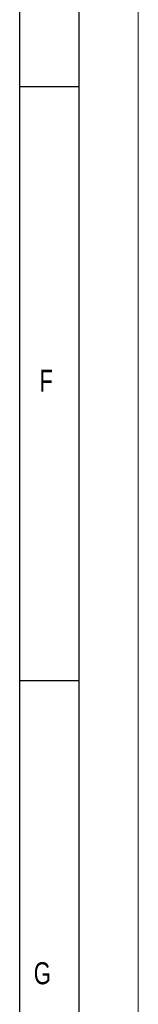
# Model space of a CAD drawing. Header units: millimetres. Extents: x 0 to 594, y 0 to 420.
# Tile 25 of 50: x 584 to 594, y 83 to 166. Entities that reach past the tile are written whole.
import ezdxf

# ---------------------------------------------------------------- set-up
doc = ezdxf.new("R2010")
doc.units = ezdxf.units.MM
doc.layers.add('FORMAT', color=7, linetype='Continuous')
doc.styles.add('SLDTEXTSTYLE0', font='TXT', dxfattribs={"width": 0.75})

msp = doc.modelspace()

# ---------------------------------------------------------------- linework, layer by layer
at = {"color": 7, "linetype": 'Continuous', "lineweight": 18}
msp.add_line((594.000041, 0.000053), (594.000041, 420.000053), dxfattribs=at)
at = {"layer": 'FORMAT'}
for p, q in [((589.000041, 5.000053), (589.000041, 415.000053)), ((584.000041, 10.000053), (584.000041, 410.000053)), ((584, 160), (589, 160)), ((589, 110), (584, 110))]:
    msp.add_line(p, q, dxfattribs=at)

# ---------------------------------------------------------------- texts
at = {"layer": 'FORMAT', "char_height": 1.852083, "attachment_point": 1, "style": 'SLDTEXTSTYLE0'}
for s, insert in [('F', (585.666682, 136.168016)), ('G', (585.185226, 86.305211))]:
    msp.add_mtext(s, dxfattribs=dict(at, insert=insert))

doc.saveas('drawing.dxf')
